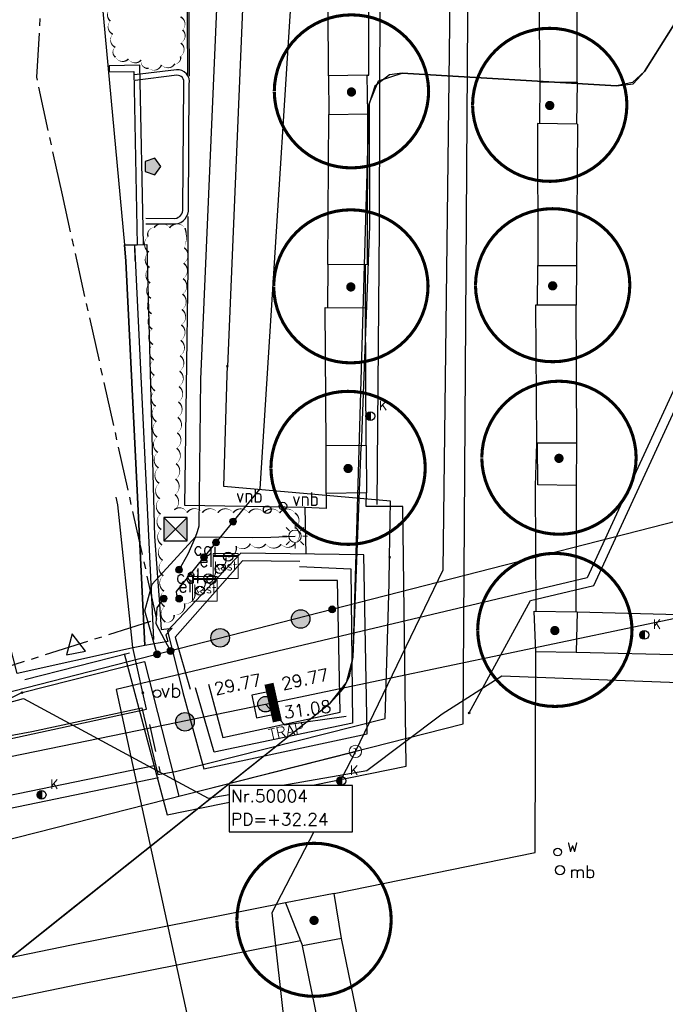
# Model space of a CAD drawing. Header units: metres. Extents: x 202952 to 203755, y 349031 to 349702.
# Tile 43 of 84: x 203323 to 203344, y 349378 to 349410. Entities that reach past the tile are written whole.
import ezdxf
from ezdxf.enums import TextEntityAlignment as Align

# ---------------------------------------------------------------- set-up
doc = ezdxf.new("R2010")
doc.units = ezdxf.units.M
doc.linetypes.add('1-200 CENTER', pattern=[4.28625, 2.8575, -0.47625, 0.47625, -0.47625])
doc.linetypes.add('1-200 DASHDOT', pattern=[2.54, 1.27, -0.635, 0, -0.635])
for name, color, linetype in [('bgt.onbegroeidterreindeel', 252, 'Continuous'), ('PH-BEST-BEGROEIIING', 252, 'Continuous'), ('PH-BEST-CAIKAST', 6, 'Continuous'), ('PH-BEST-ELKETRAKAST', 6, 'Continuous'), ('PH-BEST-INDACTIEF INGETEKEND', 96, '1-200 DASHDOT'), ('PH-BEST-INRIT', 8, 'Continuous'), ('PH-BEST-KADASTRALE-GRENS', 240, '1-200 CENTER'), ('PH-BEST-KL-DATA_KPN', 115, '1-200 TELEFONIE-KPN'), ('PH-BEST-KL-DATA_ZIGGO BV', 115, '1-200 ZIGGO'), ('PH-BEST-KL-ET_MIDDENSPANNING_ENEXIS', 115, '1-200 MIDDENSPANNING'), ('PH-BEST-KL-GAS_HOGEDRUK_ENEXIS', 115, '1-200 GASLEIDING HOGE DRUK'), ('PH-BEST-KL-GAS_LAGEDRUK_ENEXIS', 115, '1-200 GASLEIDING LAGE DRUK'), ('PH-BEST-KL-LAAGSPANNING-ENEXIS', 115, '1-200 LAAGSPANNING'), ('PH-BEST-KL-WATER-WML', 115, '1-200 WML'), ('PH-BEST-KL-WATER-WML-buiten gebruik', 11, '1-200 WML'), ('PH-BEST-MUUR-INDICATIEF INGETEKEND', 1, 'Continuous'), ('PH-BEST-MUUR-VERWIJDEREN', 1, 'Continuous'), ('PH-BEST-PUT-HANDHAVEN', 44, 'Continuous'), ('PH-BEST-RIO-DICHTSCHUIMEN', 222, '1-200 BATTING'), ('PH-BEST-RIO-TE SCHUIMEN PUT', 222, 'Continuous'), ('PH-BEST-RIO-TEKST-PUTTENSTAAT', 8, 'Continuous'), ('PH-BEST-RIO-TEKST-VLOEIVLAK TE SCHUIMEN RIOOL', 8, 'Continuous'), ('PH-BEST-RIO-TEKST-VLOEIVLAK TE VERWIJDEREN RIOOL', 8, 'Continuous'), ('PH-BEST-RIO-VERWIJDEREN', 20, '1-200 ZIGZAG'), ('PH-BEST-VOORZIENING MEIBOOM', 6, 'Continuous'), ('PH-INM-AFSLUITER WATER', 6, 'Continuous'), ('PH-INM-AFVALBAK', 6, 'Continuous'), ('PH-INM-BANK TEKST', 6, 'Continuous'), ('PH-INM-BOOM-VERWIJDEREN', 96, 'Continuous'), ('PH-INM-HEKWERK', 6, '1-200 HEKWERK'), ('PH-INM-KANTVERHARDING', 9, 'Continuous'), ('PH-INM-KOLK VERWIJDEREN', 6, 'Continuous'), ('PH-INM-KUNSTOBJECT', 6, 'Continuous'), ('PH-INM-VERKEERSBORD', 6, 'Continuous'), ('PH-OPBREEK-BEGROEIING', 96, 'Continuous'), ('PH-OPBREEK-BLOEMBAK', 6, 'Continuous'), ('PH-RIO-SCHILDMUUR-PUT', 240, 'Continuous')]:
    doc.layers.add(name, color=color, linetype=linetype)
doc.styles.add('ISO', font='ISO')
doc.styles.add('NLCS-ISO', font='txt')
doc.styles.add('RDL_MAATVOERING', font='romans.shx')
doc.styles.add('ROMANS', font='romans.shx')
doc.linetypes.add('1-200 BATTING', pattern='A,1.27e-05,-0.127,[134,ltypeshp.shx,S=0.127,R=0,X=-0.127,Y=0],-0.254,[134,ltypeshp.shx,S=0.127,R=180,X=0.127,Y=0],-0.127', length=0.5080127)
doc.linetypes.add('1-200 BLOKHAAG', pattern='A,0,-0.035,[1,Gras.shx,S=5,R=0,X=0,Y=0.0025],-0.475', length=0.51)
doc.linetypes.add('1-200 GASLEIDING HOGE DRUK', pattern='A,1.5,-0.6,["GAS HD",ROMANS,S=0.24,R=0,X=-0.5,Y=-0.12],-1.1', length=3.2)
doc.linetypes.add('1-200 GASLEIDING LAGE DRUK', pattern='A,1.5,-0.6,["GAS LD",ROMANS,S=0.24,R=0,X=-0.5,Y=-0.12],-1', length=3.1)
doc.linetypes.add('1-200 HEKWERK', pattern='A,1.5,-0.4,["X",ROMANS,S=0.24,R=0,X=-0.275,Y=-0.12],-0.05', length=1.95)
doc.linetypes.add('1-200 LAAGSPANNING', pattern='A,1.5,-0.6,["LS",ROMANS,S=0.24,R=0,X=-0.45,Y=-0.12],-0.05', length=2.15)
doc.linetypes.add('1-200 MIDDENSPANNING', pattern='A,1.5,-0.6,["MS",ROMANS,S=0.24,R=0,X=-0.5,Y=-0.12],-0.05', length=2.15)
doc.linetypes.add('1-200 TELEFONIE-KPN', pattern='A,1.5,-0.6,["KPN",ROMANS,S=0.24,R=0,X=-0.5,Y=-0.12],-0.3', length=2.4)
doc.linetypes.add('1-200 WML', pattern='A,1.5,-0.6,["WML",ROMANS,S=0.24,R=0,X=-0.5,Y=-0.12],-0.3', length=2.4)
doc.linetypes.add('1-200 ZIGGO', pattern='A,1.5,-0.6,["ZIGGO",ROMANS,S=0.24,R=0,X=-0.5,Y=-0.12],-0.65', length=2.75)
doc.linetypes.add('1-200 ZIGZAG', pattern='A,0.0001016,-0.2032,[131,ltypeshp.shx,S=0.2032,R=0,X=-0.2032,Y=0],-0.4064,[131,ltypeshp.shx,S=0.2032,R=180,X=0.2032,Y=0],-0.2032', length=0.8129016)

# ---------------------------------------------------------------- blocks, each defined once
blk = doc.blocks.new('SKL-WTB_HULP_OVERIG-SO')
at = {"color": 0, "linetype": 'ByBlock', "lineweight": 18}
for points in [[(-0.1414213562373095, 0.1414213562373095), (0.1414213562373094, -0.1414213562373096)], [(0.1414213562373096, 0.1414213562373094), (-0.1414213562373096, -0.1414213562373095)]]:
    blk.add_lwpolyline(points, dxfattribs=at)
at = {"color": 0, "linetype": 'ByBlock', "lineweight": 18, "style": 'NLCS-ISO', "flags": 1}
for tag, p in [('TYPE', (1.5, 0)), ('LABEL', (1.5, -1.5)), ('OMSCHRIJVING', (1.5, -3))]:
    blk.add_attdef(tag, p, '', height=1, dxfattribs=at)
blk = doc.blocks.new('SKL-WTB_HULP_KAST-SO')
at = {"color": 0, "linetype": 'ByBlock', "lineweight": 18}
for points in [[(-2, 2), (2, 2), (2, 1.680000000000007), (-2, 1.680000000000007)], [(-2, 1.520000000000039), (2, 1.520000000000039), (2, -2), (-2, -2)]]:
    blk.add_lwpolyline(points, close=True, dxfattribs=at)
at = {"color": 0, "linetype": 'ByBlock', "lineweight": 18, "style": 'NLCS-ISO'}
blk.add_text('kast', height=1.5, dxfattribs=at).set_placement((0, 0), align=Align.MIDDLE_CENTER)
at = {"color": 0, "linetype": 'ByBlock', "lineweight": 18, "style": 'NLCS-ISO', "flags": 1}
for tag, p in [('TYPE', (2.5, 0)), ('LABEL', (2.5, -1.5)), ('OMSCHRIJVING', (2.5, -3))]:
    blk.add_attdef(tag, p, '', height=1, dxfattribs=at)
blk = doc.blocks.new('SKL-WTB_HULP_MOF-SO')
at = {"linetype": 'ByBlock', "lineweight": 18}
h = blk.add_hatch(color=0, dxfattribs=at)
h.dxf.hatch_style = 1
h.paths.add_polyline_path([(-0.5625, 0, 1), (0.5625, 0, 1)])
at = {"color": 0, "linetype": 'ByBlock', "lineweight": 18}
blk.add_circle((0, 0), 0.5625, dxfattribs=at)
at = {"color": 0, "linetype": 'ByBlock', "lineweight": 18, "style": 'NLCS-ISO', "flags": 1}
for tag, p in [('TYPE', (1.5, 0)), ('LABEL', (1.5, -1.5)), ('OMSCHRIJVING', (1.5, -3))]:
    blk.add_attdef(tag, p, '', height=1, dxfattribs=at)
blk = doc.blocks.new('SKL-ET_OV_LICHTMAST-SO')
at = {"color": 0, "linetype": 'ByBlock', "lineweight": 18}
for points in [[(0, 2), (0, 1.25)], [(-1.25, 0), (-2, 0)], [(-1.41421356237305, 1.414213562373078), (-0.8838834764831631, 0.8838834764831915)], [(0.88388347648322, 0.8838834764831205), (1.414213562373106, 1.414213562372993)], [(2, 0), (1.25, 0)], [(-1.414213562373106, -1.414213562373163), (-0.8838834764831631, -0.88388347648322)], [(0, -1.25), (0, -2)], [(0.8838834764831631, -0.8838834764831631), (1.414213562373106, -1.414213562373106)]]:
    blk.add_lwpolyline(points, dxfattribs=at)
blk.add_circle((0, 0), 1, dxfattribs=at)
blk = doc.blocks.new('SKL-WTB_HULP_T STUK-SO')
at = {"color": 0, "linetype": 'ByBlock', "lineweight": 18}
blk.add_circle((0, 0), 1, dxfattribs=at)
at = {"color": 0, "linetype": 'ByBlock', "lineweight": -2, "style": 'NLCS-ISO'}
blk.add_text('T', height=1, dxfattribs=at).set_placement((0, 0), align=Align.MIDDLE_CENTER)
at = {"color": 0, "linetype": 'ByBlock', "lineweight": 18, "style": 'NLCS-ISO', "flags": 1}
for tag, p in [('TYPE', (1.5, 0)), ('LABEL', (1.5, -1.5)), ('OMSCHRIJVING', (1.5, -3))]:
    blk.add_attdef(tag, p, '', height=1, dxfattribs=at)
blk = doc.blocks.new('65')
at = {"color": 0}
blk.add_circle((0, 0), 0.25, dxfattribs=at)
at = {"color": 0, "style": 'ISO'}
blk.add_attdef('65', (0.6000000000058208, 0), '', height=0.9, dxfattribs=at)
blk = doc.blocks.new('INRITSYMBOOL')
at = {"layer": 'PH-BEST-INRIT'}
blk.add_lwpolyline([(-0.3150000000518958, 0.6299999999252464), (0, 0), (0.3149999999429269, 0.6299999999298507)], close=True, dxfattribs=at)
blk = doc.blocks.new('*U66')
blk.add_circle((0, 0), 0.15)
at = {"style": 'RDL_MAATVOERING'}
blk.add_text('mb', height=0.4, dxfattribs=at).set_placement((0.3019962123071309, -0.2539061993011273))
blk = doc.blocks.new('*U26')
h = blk.add_hatch(color=256)
h.paths.add_polyline_path([(0, 0), (-0.375, 0.375), (-0.375, -0.375)])
h.paths.add_polyline_path([(0.375, 0.375), (0, 0), (0.375, -0.375)])
for p, q in [((-0.375, -0.375), (0.375, 0.375)), ((-0.375, 0.375), (0.375, -0.375))]:
    blk.add_line(p, q)
blk.add_lwpolyline([(-0.375, -0.375), (0.375, -0.375), (0.375, 0.375), (-0.375, 0.375)], close=True)
blk = doc.blocks.new('*U43')
at = {"const_width": 0.1}
blk.add_lwpolyline([(-2.499880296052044, 0.003529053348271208, 0.990402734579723), (2.499814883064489, 0.03042285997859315, 0.990402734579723), (-2.499936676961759, 0.01779357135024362)], format="xyb", dxfattribs=at)
at = {"linetype": 'Continuous', "const_width": 0.15}
blk.add_lwpolyline([(-0.07500000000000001, 2.775557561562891e-18, 1), (0.07500000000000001, 2.775557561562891e-18, 1)], format="xyb", close=True, dxfattribs=at)
blk = doc.blocks.new('83')
at = {"color": 0}
blk.add_circle((0, 0), 0.25, dxfattribs=at)
at = {"color": 0, "style": 'ISO'}
blk.add_attdef('83', (0.6000000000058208, 0), '', height=0.9, dxfattribs=at)
blk = doc.blocks.new('*U57')
blk.add_circle((0, 0), 0.15)
at = {"style": 'RDL_MAATVOERING'}
blk.add_text('cai', height=0.4, dxfattribs=at).set_placement((-1.128835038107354, 0.05172930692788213))
blk = doc.blocks.new('*U59')
blk.add_circle((0, 0), 0.15)
at = {"style": 'RDL_MAATVOERING'}
blk.add_text('cai', height=0.4, dxfattribs=at).set_placement((-1.054014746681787, -0.1491654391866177))
blk = doc.blocks.new('*U58')
blk.add_circle((0, 0), 0.15)
at = {"style": 'RDL_MAATVOERING'}
blk.add_text('el', height=0.4, dxfattribs=at).set_placement((-0.6633076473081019, 0.07101799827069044))
blk = doc.blocks.new('*U60')
blk.add_circle((0, 0), 0.15)
at = {"style": 'RDL_MAATVOERING'}
blk.add_text('el', height=0.4, dxfattribs=at).set_placement((-0.7073403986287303, -0.0534531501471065))
blk = doc.blocks.new('*U65')
blk.add_circle((0, 0), 0.15)
at = {"style": 'RDL_MAATVOERING'}
blk.add_text('el', height=0.4, dxfattribs=at).set_placement((-0.8156244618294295, -0.03264030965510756))
blk = doc.blocks.new('*U49')
h = blk.add_hatch(color=256)
edge = h.paths.add_edge_path()
edge.add_arc((0, 0), 0.2524626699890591, 0, 360)
blk.add_lwpolyline([(-0.375, -0.375), (0.375, -0.375), (0.375, 0.375), (-0.375, 0.375)], close=True)
blk.add_circle((0, 0), 0.2524626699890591)
blk = doc.blocks.new('Puttenstaat bestaand')
blk.add_wipeout([(0, 0), (3.9999999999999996, 0), (3.9999999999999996, 1.5), (0, 1.5)])
blk.add_lwpolyline([(0, 0), (4, 0), (4, 1.5), (0, 1.5)], close=True)
at = {"style": 'ROMANS'}
for tag, p in [('NR', (0.06607580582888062, 0.9552331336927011)), ('PD', (0.06607580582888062, 0.2026813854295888))]:
    blk.add_attdef(tag, p, '', height=0.4, dxfattribs=at)
blk = doc.blocks.new('74')
at = {"color": 0}
blk.add_circle((0, 0), 0.25, dxfattribs=at)
at = {"style": 'RDL_MAATVOERING'}
blk.add_text('vb', height=0.9, dxfattribs=at).set_placement((0.2277891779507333, -0.2448419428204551))
blk = doc.blocks.new('*U51')
h = blk.add_hatch(color=256)
edge = h.paths.add_edge_path()
edge.add_arc((-4.163336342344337e-17, -4.163336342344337e-17), 0.1425, 89.9999999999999, 270)
edge.add_line((-1.413870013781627e-17, -0.1425), (1.533669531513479e-16, 0.1424999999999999))
blk.add_line((-3.505551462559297e-17, 0.1425), (-6.995794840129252e-17, -0.1425))
blk.add_circle((-2.189056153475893e-17, 0), 0.1425)
at = {"ltscale": 0.05, "style": 'ROMANS'}
blk.add_text('K', height=0.3, dxfattribs=at).set_placement((0.2771122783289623, 0.1949394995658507))

msp = doc.modelspace()

# ---------------------------------------------------------------- hatches: boundary and pattern name
at = {"layer": 'PH-INM-KUNSTOBJECT', "ltscale": 0.2, "true_color": 0x9bb8d3}
h = msp.add_hatch(color=9, dxfattribs=at)
h.dxf.hatch_style = 1
h.paths.add_polyline_path([(203327.7346418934, 349405.64324609), (203327.5393660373, 349405.9120202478), (203327.223403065, 349405.8093576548), (203327.223403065, 349405.4771345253), (203327.5393660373, 349405.3744719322)])
at = {"layer": 'PH-OPBREEK-BLOEMBAK', "ltscale": 0.25, "true_color": 0x9bb8d3}
h = msp.add_hatch(color=9, dxfattribs=at)
h.dxf.hatch_style = 1
edge = h.paths.add_edge_path()
edge.add_arc((203332.2591007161, 349390.9818810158), 0.3, 0, 360)
h = msp.add_hatch(color=9, dxfattribs=at)
h.dxf.hatch_style = 1
edge = h.paths.add_edge_path()
edge.add_arc((203329.6508696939, 349390.3721200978), 0.3, 0, 360)
h = msp.add_hatch(color=9, dxfattribs=at)
h.dxf.hatch_style = 1
edge = h.paths.add_edge_path()
edge.add_arc((203328.511884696, 349387.650117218), 0.3, 0, 360)

# ---------------------------------------------------------------- linework, layer by layer
at = {"layer": 'bgt.onbegroeidterreindeel'}
msp.add_lwpolyline([(203325.145, 349418.245), (203326.551, 349403.101), (203326.599, 349402.578), (203327.216, 349390.12), (203326.779, 349390.039), (203323.075, 349389.215), (203321.16, 349396.66), (203320.71, 349396.54), (203320.105, 349398.889), (203319.14, 349402.64), (203314.586, 349401.464), (203315.139, 349399.212), (203316.115, 349395.239), (203313.907, 349394.686), (203314.35, 349393.05), (203315.83, 349387.23), (203313.35, 349386.6), (203312.37, 349392.52), (203312.087, 349393.82), (203303.875, 349392.724), (203303.486, 349392.63), (203301.971, 349402.222)], dxfattribs=at)
at = {"layer": 'PH-BEST-BEGROEIIING'}
for p, q in [((203326.551, 349403.101), (203326.968, 349403.11)), ((203326.599, 349402.578), (203326.551, 349403.101)), ((203326.968, 349403.11), (203327.273, 349403.118)), ((203327.273, 349403.118), (203327.285, 349402.611)), ((203327.285, 349402.611), (203327.521, 349393.652)), ((203327.216, 349390.12), (203326.599, 349402.578)), ((203327.521, 349393.652), (203327.685, 349391.458)), ((203327.685, 349391.458), (203327.746, 349390.643)), ((203327.746, 349390.643), (203328.1, 349390.682)), ((203328.1, 349390.682), (203327.896, 349390.468)), ((203327.956, 349390.258), (203327.216, 349390.12)), ((203327.896, 349390.468), (203327.956, 349390.258)), ((203327.956, 349390.258), (203327.956, 349390.258))]:
    msp.add_line(p, q, dxfattribs=at)
at = {"layer": 'PH-BEST-INDACTIEF INGETEKEND', "linetype": '1-200 BLOKHAAG'}
for p, q in [((203326.8731119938, 349403.1085351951), (203326.8851119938, 349402.6015351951)), ((203326.8773801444, 349403.1080441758), (203327.4956960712, 349390.3200330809))]:
    msp.add_line(p, q, dxfattribs=at)
at = {"layer": 'PH-BEST-KADASTRALE-GRENS', "ltscale": 0.5}
msp.add_lwpolyline([(203312.837, 349386.522), (203313.35, 349386.6), (203315.83, 349387.23), (203327.603, 349390.977), (203324.54, 349404.721), (203323.709, 349408.539), (203323.94, 349412.392), (203324.102, 349418.143)], dxfattribs=at)
at = {"layer": 'PH-BEST-KL-DATA_KPN'}
for points in [[(203328.036, 349430.379), (203330.022, 349429.734), (203330.439, 349412.301), (203329.888, 349399.169)], [(203335.139, 349392.983), (203335.165, 349394.797), (203329.774, 349395.276), (203329.877, 349398.898), (203329.888, 349399.169)], [(203310.395, 349384.95), (203313.544, 349385.415), (203316.149, 349385.969), (203323.552, 349387.335), (203327.11, 349388.104), (203327.638, 349385.948), (203328.21, 349386.041), (203334.994, 349387.758), (203335.127, 349392.13), (203335.139, 349392.983)]]:
    msp.add_lwpolyline(points, dxfattribs=at)
at = {"layer": 'PH-BEST-KL-DATA_ZIGGO BV'}
for points in [[(203348.886, 349417.457), (203343.395, 349408.721), (203343.006, 349408.364), (203342.489, 349408.255), (203335.543, 349408.671), (203335.142, 349408.613), (203334.664, 349408.246), (203334.483, 349407.671), (203334.491, 349403.707), (203334.221, 349396.565)], [(203325.003, 349381.719), (203333.21, 349388.259), (203333.642, 349388.735), (203333.836, 349389.118), (203333.963, 349389.748), (203334.221, 349396.565)], [(203254.506, 349351.64), (203254.821, 349351.765), (203255.16, 349351.765), (203255.609, 349351.536), (203256.031, 349351.012), (203256.773, 349350.329), (203257.624, 349349.789), (203258.883, 349349.32), (203260.216, 349349.161), (203273.469, 349351.67), (203276.911, 349352.675), (203281.928, 349353.842), (203290.772, 349357.564), (203296.892, 349361.341), (203303.752, 349366.073), (203310.199, 349369.957), (203316.372, 349375.3), (203318.54, 349376.569), (203325.003, 349381.719)]]:
    msp.add_lwpolyline(points, dxfattribs=at)
at = {"layer": 'PH-BEST-KL-ET_MIDDENSPANNING_ENEXIS'}
msp.add_lwpolyline([(203296.892, 349361.341), (203303.752, 349366.073), (203310.199, 349369.957), (203316.372, 349375.3), (203318.54, 349376.569), (203333.21, 349388.259), (203333.745, 349388.923), (203333.963, 349389.748), (203334.483, 349407.671), (203334.778, 349408.42), (203335.543, 349408.671), (203342.489, 349408.255), (203343.025, 349408.327), (203343.395, 349408.721), (203345.764, 349412.49)], dxfattribs=at)
at = {"layer": 'PH-BEST-KL-GAS_HOGEDRUK_ENEXIS'}
msp.add_lwpolyline([(203189.359, 349349.376), (203199.062, 349352.039), (203208.08, 349353.782), (203208.495, 349357.362), (203208.625, 349357.626), (203208.788, 349357.87), (203208.983, 349358.091), (203209.206, 349358.283), (203209.414, 349358.422), (203209.636, 349358.536), (203209.87, 349358.624), (203210.112, 349358.685), (203219.453, 349361.53), (203232.6, 349364.909), (203239.74, 349366.619), (203254.6, 349371.017), (203262.598, 349372.565), (203279.929, 349376.813), (203283.916, 349377.625), (203292.088, 349378.609), (203314.15, 349381.765), (203317.062, 349382.384), (203337.523, 349387.583), (203337.829, 349433.362)], dxfattribs=at)
at = {"layer": 'PH-BEST-KL-GAS_HOGEDRUK_ENEXIS', "color": 11}
msp.add_lwpolyline([(203337.718, 349387.939), (203339.704, 349391.576), (203341.756, 349392.063), (203352.55, 349415.501), (203348.94, 349418.399), (203350.393, 349428.737)], dxfattribs=at)
at = {"layer": 'PH-BEST-KL-GAS_LAGEDRUK_ENEXIS'}
for points in [[(203334.033, 349386.693), (203336.871, 349392.576), (203337.257, 349423.488)], [(203323.234, 349388.595), (203327.206, 349389.604), (203328.313, 349385.241), (203334.033, 349386.693)], [(203323.234, 349388.595), (203321.094, 349387.536), (203316.081, 349386.262), (203313.495, 349385.512), (203306.994, 349384.463), (203297.06, 349382.874), (203291.538, 349381.968), (203290.381, 349382.567), (203281.941, 349381.257)], [(203334.033, 349386.693), (203331.321, 349381.464), (203333.975, 349357.71)]]:
    msp.add_lwpolyline(points, dxfattribs=at)
at = {"layer": 'PH-BEST-KL-GAS_LAGEDRUK_ENEXIS', "color": 11}
msp.add_lwpolyline([(203348.861, 349419.995), (203348.619, 349418.272), (203352.18, 349415.414), (203341.545, 349392.321), (203326.288, 349388.701), (203332.972, 349358.01)], dxfattribs=at)
at = {"layer": 'PH-BEST-KL-LAAGSPANNING-ENEXIS'}
for points in [[(203329.023, 349398.757), (203329.549, 349410.756), (203329.667, 349417.782), (203330.783, 349428.241)], [(203332.353, 349417.507), (203330.932, 349395.198), (203329.128, 349392.983)], [(203351.77, 349408.088), (203351.988, 349407.716), (203352.155, 349407.319), (203352.127, 349399.984), (203351.072, 349396.93), (203348.369, 349395.16), (203333.28, 349391.291)], [(203328.322, 349392.577), (203328.61, 349393.095), (203328.848, 349393.638), (203328.914, 349393.817), (203328.974, 349393.998), (203329.023, 349398.757)], [(203327.61, 349389.837), (203327.213, 349391.249), (203327.445, 349392.107), (203328.851, 349393.642), (203328.859, 349393.645), (203330.715, 349393.628), (203331.288, 349393.636), (203332.076, 349393.665)], [(203329.128, 349392.983), (203328.224, 349391.873), (203328.235, 349391.769), (203328.324, 349391.637)], [(203328.044, 349389.948), (203327.578, 349390.828), (203327.61, 349391.339), (203327.823, 349391.642)], [(203333.28, 349391.291), (203315.928, 349386.842), (203313.431, 349386.106), (203290.366, 349382.665), (203281.926, 349381.355), (203253.92, 349373.939), (203245.207, 349371.918), (203244.582, 349371.469), (203244.461, 349370.709), (203245.114, 349367.996), (203244.988, 349367.229), (203244.35, 349366.784), (203241.101, 349366.091)]]:
    msp.add_lwpolyline(points, dxfattribs=at)
at = {"layer": 'PH-BEST-KL-WATER-WML'}
for points in [[(203327.148, 349388.592), (203326.822, 349390.056), (203326.338, 349394.681), (203326.284, 349394.925)], [(203317.343, 349385.705), (203317.391, 349385.719), (203317.372, 349385.807), (203317.349, 349385.912), (203327.267, 349388.055), (203327.148, 349388.592)], [(203327.571, 349386.688), (203327.376, 349387.567)], [(203327.723, 349386.005), (203327.712, 349386.054), (203327.68, 349386.2)]]:
    msp.add_lwpolyline(points, dxfattribs=at)
at = {"layer": 'PH-BEST-KL-WATER-WML-buiten gebruik'}
for points in [[(203327.723, 349386.005), (203329.262, 349385.175), (203334.4, 349386.069), (203336.839, 349387.905), (203338.778, 349389.142), (203373.616, 349387.822), (203374.402, 349387.968), (203375.189, 349388.114)], [(203301.452, 349384.062), (203307.385, 349384.974), (203313.465, 349385.909), (203316.002, 349386.552), (203316.687, 349386.698), (203318.558, 349387.098), (203318.784, 349387.16), (203323.282, 349388.402), (203326.623, 349386.599), (203327.723, 349386.005)]]:
    msp.add_lwpolyline(points, dxfattribs=at)
at = {"layer": 'PH-BEST-MUUR-INDICATIEF INGETEKEND'}
msp.add_lwpolyline([(203327.1679615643, 349403.113920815), (203327.0539615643, 349408.927920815), (203326.0541537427, 349408.90831674), (203326.0580745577, 349408.7083551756), (203326.857920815, 349408.7240384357), (203326.968, 349403.11)], close=True, dxfattribs=at)
at = {"layer": 'PH-BEST-MUUR-VERWIJDEREN', "flags": 128}
msp.add_lwpolyline([(203328.4381583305, 349388.5954136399), (203329.1277074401, 349386.1250674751), (203334.4169897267, 349387.2612629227), (203334.3039415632, 349393.0639225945), (203330.3255161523, 349393.1183478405), (203327.9411403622, 349390.5999953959)], close=True, dxfattribs=at)
for points in [[(203332.2288329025, 349392.848253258), (203330.3736063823, 349392.8659596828), (203328.1994668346, 349390.39703202), (203328.6761545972, 349388.7036442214)], [(203332.2266664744, 349392.6815076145), (203333.8876739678, 349392.6020365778), (203333.9396042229, 349387.610792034), (203329.4522313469, 349386.6628463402), (203328.8492753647, 349388.7519675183)], [(203329.2743012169, 349388.8706052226), (203329.7391041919, 349387.1427286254), (203333.5415684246, 349387.9667511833), (203333.4505126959, 349392.2254061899), (203332.2203064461, 349392.2249787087)]]:
    msp.add_lwpolyline(points, dxfattribs=at)
at = {"layer": 'PH-BEST-RIO-DICHTSCHUIMEN'}
msp.add_line((203304.9466230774, 349382.8473639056), (203331.1224332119, 349388.2214078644), dxfattribs=at)
at = {"layer": 'PH-BEST-RIO-VERWIJDEREN'}
msp.add_line((203331.1224332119, 349388.2214078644), (203358.4866369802, 349393.9734654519), dxfattribs=at)
msp.add_lwpolyline([(203331.1224332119, 349388.2214078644), (203331.7352518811, 349387.550727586), (203333.7341224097, 349387.8290053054)], dxfattribs=at)
at = {"layer": 'PH-INM-HEKWERK', "flags": 128}
msp.add_lwpolyline([(203323.3286447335, 349389.0220530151), (203326.7167266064, 349389.883893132)], dxfattribs=at)
at = {"layer": 'PH-INM-KANTVERHARDING'}
for p, q in [((203340.0137373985, 349408.3914804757), (203339.9589354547, 349413.5242589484)), ((203334.4102355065, 349408.6044336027), (203334.4699341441, 349408.6057336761)), ((203340.0017842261, 349407.0320925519), (203340.0137373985, 349408.3914804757)), ((203340.0137373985, 349408.3914804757), (203341.2116776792, 349408.3809469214)), ((203341.2116776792, 349408.3809469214), (203341.1997245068, 349407.0215589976)), ((203334.4218483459, 349402.462930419), (203334.4298323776, 349407.3465051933)), ((203339.9260848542, 349407.0327581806), (203339.9377212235, 349402.439117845)), ((203341.226562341, 349407.021323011), (203339.9260848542, 349407.0327581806)), ((203341.226562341, 349407.021323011), (203341.1909088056, 349402.4367972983)), ((203333.1348595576, 349402.4675449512), (203333.1298572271, 349401.0723995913)), ((203334.4218483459, 349402.462930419), (203333.1348595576, 349402.4675449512)), ((203334.3598419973, 349401.0679894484), (203334.3648443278, 349402.4631348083)), ((203339.9353360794, 349401.1510451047), (203339.9377212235, 349402.439117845)), ((203339.9377212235, 349402.439117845), (203341.1909088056, 349402.4367972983)), ((203341.1909088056, 349402.4367972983), (203341.1885236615, 349401.1487245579)), ((203339.8696403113, 349401.1511667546), (203339.8939224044, 349396.679977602)), ((203341.1885236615, 349401.1487245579), (203339.8696403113, 349401.1511667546)), ((203334.3806627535, 349396.6062510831), (203333.0806877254, 349396.5981933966)), ((203334.3806627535, 349396.6062510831), (203334.3964456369, 349395.0719629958)), ((203339.8939224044, 349396.679977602), (203339.859355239, 349395.2933754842)), ((203339.8784231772, 349389.9255514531), (203339.8266318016, 349391.2323428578)), ((203339.8266318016, 349391.2323428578), (203341.215163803, 349391.2095550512)), ((203341.215163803, 349391.2095550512), (203341.1840208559, 349389.9099281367)), ((203341.1840208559, 349389.9099281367), (203346.1086680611, 349389.7919188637))]:
    msp.add_line(p, q, dxfattribs=at)
at = {"layer": 'PH-INM-KANTVERHARDING', "flags": 128}
for points in [[(203334.9224862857, 349427.7669270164), (203334.9075417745, 349422.3793308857), (203334.8231523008, 349411.4625414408), (203334.7994195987, 349403.692457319), (203334.7279065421, 349394.6943669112)], [(203328.6560482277, 349408.5741349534), (203328.6222539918, 349413.9091720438), (203328.7095653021, 349417.4543597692), (203324.9346290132, 349417.0407526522)], [(203328.6060492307, 349408.57381824), (203328.5722500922, 349413.909629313), (203328.6581726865, 349417.3984296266), (203324.9400747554, 349416.991050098)], [(203341.1983077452, 349413.5273748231), (203341.2092703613, 349408.3375836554)], [(203333.1572535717, 349408.584913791), (203333.1425451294, 349413.0509442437)], [(203334.4699341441, 349408.6057336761), (203334.4753089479, 349413.0374839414)], [(203328.2349845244, 349408.7787705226), (203326.8818254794, 349408.613966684)], [(203328.252550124, 349408.5995797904), (203326.9035872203, 349408.4352870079)], [(203333.1348595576, 349402.4675449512), (203333.1768504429, 349407.3269853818)], [(203332.393503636, 349394.5903207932), (203328.5101392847, 349394.6611202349), (203328.614482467, 349402.3481671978), (203328.6172691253, 349404.0293307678)], [(203333.0806877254, 349396.5981933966), (203333.0529533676, 349401.0726753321), (203334.3598419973, 349401.0679894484)], [(203334.3806627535, 349396.6062510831), (203334.3598419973, 349401.0679894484)], [(203333.0859446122, 349395.0499183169), (203333.0806877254, 349396.5981933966)], [(203339.859355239, 349395.2933754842), (203339.8732556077, 349391.2315776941)], [(203341.181701, 349395.3047815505), (203341.1733362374, 349391.2102415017)], [(203326.5467606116, 349389.8642437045), (203327.9370689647, 349384.6407830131), (203335.6743448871, 349386.2109741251), (203335.5670811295, 349394.631932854), (203334.3791999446, 349394.6289753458), (203334.3964456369, 349395.0719629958), (203333.0859446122, 349395.0499183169), (203333.0842787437, 349394.5659994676), (203332.393503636, 349394.5903207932), (203332.4240821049, 349393.0825902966)], [(203332.2288329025, 349392.848253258), (203330.3736063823, 349392.8659596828), (203328.1994668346, 349390.39703202), (203328.6761545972, 349388.7036442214)], [(203332.2266664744, 349392.6815076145), (203333.8876739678, 349392.6020365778), (203333.9396042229, 349387.610792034), (203329.4522313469, 349386.6628463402), (203328.8492753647, 349388.7519675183)], [(203329.2743012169, 349388.8706052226), (203329.7391041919, 349387.1427286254), (203333.5415684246, 349387.9667511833), (203333.4505126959, 349392.2254061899), (203332.2203064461, 349392.2249787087)], [(203341.215163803, 349391.2095550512), (203346.144086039, 349391.0830916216)], [(203333.3492123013, 349382.0843636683), (203339.8510275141, 349383.4205197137), (203339.8784231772, 349389.9255514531), (203341.1840208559, 349389.9099281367)], [(203299.9806470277, 349363.8946136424), (203298.7207738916, 349370.2370541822), (203297.4273503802, 349376.6232068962), (203296.8426761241, 349379.5063383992), (203308.3326870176, 349381.8508033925), (203319.1430192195, 349384.0839259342), (203327.657734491, 349385.8406320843)], [(203333.5780344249, 349380.6340024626), (203333.3492123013, 349382.0843636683), (203331.7628219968, 349381.7832827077)], [(203331.7628219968, 349381.7832827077), (203324.8313781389, 349380.4172213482), (203310.9063503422, 349377.5351013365), (203304.4454735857, 349376.2864815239)], [(203331.7628219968, 349381.7832827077), (203332.324174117, 349380.3868709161)], [(203333.5780344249, 349380.6340024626), (203332.324174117, 349380.3868709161)], [(203335.6361405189, 349370.6616576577), (203333.5780344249, 349380.6340024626)], [(203332.2563676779, 349380.5555452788), (203325.0888104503, 349379.1429502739), (203311.1630482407, 349376.2606782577), (203304.6876375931, 349374.992252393)], [(203334.3634437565, 349370.3966237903), (203332.324174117, 349380.3868709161)]]:
    msp.add_lwpolyline(points, dxfattribs=at)
for points in [[(203327.2393028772, 349403.7880672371), (203328.1947681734, 349403.7835578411, 0.4135443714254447), (203328.6252705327, 349404.2870284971), (203328.6517304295, 349408.3169412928, 0.4936565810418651), (203328.2349847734, 349408.7787705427)], [(203327.2401523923, 349403.9680652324), (203328.1871570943, 349403.9635957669, 0.4135092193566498), (203328.4452191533, 349404.2797941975), (203328.4718549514, 349408.3364972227, 0.5090237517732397), (203328.2525502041, 349408.5995797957)]]:
    msp.add_lwpolyline(points, format="xyb", dxfattribs=at)
for points in [[(203333.1768504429, 349407.3269853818), (203334.4298323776, 349407.3465051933), (203334.4102355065, 349408.6044336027), (203333.1572535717, 349408.584913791)], [(203341.193903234, 349396.6870375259), (203341.181701, 349395.3047815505), (203339.9471667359, 349395.3296075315), (203339.9322031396, 349396.6932114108)], [(203328.4381583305, 349388.5954136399), (203329.1277074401, 349386.1250674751), (203334.4169897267, 349387.2612629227), (203334.3039415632, 349393.0639225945), (203330.3255161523, 349393.1183478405), (203327.9411403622, 349390.5999953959)]]:
    msp.add_lwpolyline(points, close=True, dxfattribs=at)
at = {"layer": 'PH-INM-KANTVERHARDING'}
for points in [[(203341.1696725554, 349401.1487594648), (203341.193903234, 349396.6870375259)], [(203299.5643015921, 349363.8349046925), (203298.308975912, 349370.1544524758), (203297.0157084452, 349376.5398347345), (203296.3476817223, 349379.8339918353), (203308.248219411, 349382.2622222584), (203319.0580524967, 349384.4952416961), (203327.5115908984, 349386.2393262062)]]:
    msp.add_lwpolyline(points, dxfattribs=at)
at = {"layer": 'PH-INM-KUNSTOBJECT', "ltscale": 0.2}
msp.add_lwpolyline([(203327.7346418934, 349405.64324609), (203327.5393660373, 349405.9120202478), (203327.223403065, 349405.8093576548), (203327.223403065, 349405.4771345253), (203327.5393660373, 349405.3744719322)], close=True, dxfattribs=at)
at = {"layer": 'PH-OPBREEK-BEGROEIING'}
for points in [[(203326.1275716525, 349410.77891137, 0, 0.05, 0.52056705), (203326.0963608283, 349410.3560357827, 0, 0.05, 0.52056705), (203326.174989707, 349409.9314657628, 0, 0.05, 0.52056705), (203326.2551286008, 349409.5074729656, 0, 0.05, 0.52056705), (203326.2641784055, 349409.1881346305, 0, 0.05, 0.52056705), (203326.6806246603, 349409.1286466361, 0, 0.05, 0.52056705), (203327.0914938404, 349409.0930603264, 0, 0.05, 0.52056705), (203327.3384891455, 349408.8242601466, 0, 0.05, 0.52056705), (203327.7503539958, 349408.937028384, 0, 0.05, 0.52056705), (203328.185184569, 349408.9740336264, 0, 0.05, 0.52056705), (203328.3628510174, 349409.2110164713, 0, 0.05, 0.52056705), (203328.3774009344, 349409.646992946, 0, 0.05, 0.52056705), (203328.4326625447, 349410.0701590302, 0, 0.05, 0.52056705), (203328.369034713, 349410.4914921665, 0, 0.05, 0.52056705)], [(203328.5124001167, 349403.6493181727, 0, 0.05, 0.52056705), (203328.0124390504, 349403.6555577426, 0, 0.05, 0.5205670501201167), (203327.5124779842, 349403.6617973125, 0, 0.05, 0.52056705), (203327.3189591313, 349403.3713626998, 0, 0.05, 0.52056705), (203327.3413858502, 349402.8718659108, 0, 0.05, 0.52056705), (203327.3638125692, 349402.3723691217, 0, 0.05, 0.52056705), (203327.3862392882, 349401.8728723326, 0, 0.05, 0.52056705), (203327.4086660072, 349401.3733755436, 0, 0.05, 0.52056705), (203327.4310927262, 349400.8738787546, 0, 0.05, 0.52056705), (203327.4535194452, 349400.3743819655, 0, 0.05, 0.52056705), (203327.4759461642, 349399.8748851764, 0, 0.05, 0.52056705), (203327.4983728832, 349399.3753883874, 0, 0.05, 0.52056705), (203327.5207996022, 349398.8758915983, 0, 0.05, 0.52056705), (203327.5432263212, 349398.3763948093, 0, 0.05, 0.52056705), (203327.5656530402, 349397.8768980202, 0, 0.05, 0.52056705), (203327.5880797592, 349397.3774012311, 0, 0.05, 0.52056705), (203327.6105064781, 349396.8779044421, 0, 0.05, 0.52056705), (203327.6329331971, 349396.3784076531, 0, 0.05, 0.52056705), (203327.6553599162, 349395.878910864, 0, 0.05, 0.52056705), (203327.6777866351, 349395.3794140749, 0, 0.05, 0.52056705), (203327.7002133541, 349394.8799172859, 0, 0.05, 0.52056705), (203327.7226400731, 349394.3804204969, 0, 0.05, 0.52056705), (203327.7450667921, 349393.8809237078, 0, 0.05, 0.52056705), (203327.7674935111, 349393.3814269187, 0, 0.05, 0.52056705), (203327.7899202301, 349392.8819301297, 0, 0.05, 0.52056705), (203327.8123469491, 349392.3824333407, 0, 0.05, 0.52056705), (203327.8347736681, 349391.8829365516, 0, 0.05, 0.52056705), (203327.8572003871, 349391.3834397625, 0, 0.05, 0.52056705), (203327.8796271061, 349390.8839429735, 0, 0.05, 0.52056705), (203328.1627156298, 349391.1128383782, 0, 0.05, 0.52056705), (203328.4969643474, 349391.484695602, 0, 0.05, 0.52056705), (203328.8312130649, 349391.8565528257, 0, 0.05, 0.52056705), (203329.1654617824, 349392.2284100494, 0, 0.05, 0.52056705), (203329.4997104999, 349392.6002672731, 0, 0.05, 0.52056705), (203329.8339592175, 349392.9721244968, 0, 0.05, 0.52056705), (203330.168207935, 349393.3439817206, 0, 0.05, 0.52056705), (203330.6304440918, 349393.4215808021, 0, 0.05, 0.52056705), (203331.1303624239, 349393.4125441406, 0, 0.05, 0.52056705), (203331.630280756, 349393.4035074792, 0, 0.05, 0.52056705), (203332.0842494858, 349393.4421121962, 0, 0.05, 0.52056705), (203332.0932861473, 349393.9420305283, 0, 0.05, 0.52056705), (203332.0742151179, 349394.4144537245, 0, 0.05, 0.52056705), (203331.5742190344, 349394.4164327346, 0, 0.05, 0.52056705), (203331.0742229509, 349394.4184117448, 0, 0.05, 0.52056705), (203330.5742268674, 349394.4203907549, 0, 0.05, 0.52056705), (203330.0742307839, 349394.4223697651, 0, 0.05, 0.52056705), (203329.5742347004, 349394.4243487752, 0, 0.05, 0.52056705), (203329.0742386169, 349394.4263277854, 0, 0.05, 0.52056705), (203328.5742425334, 349394.4283067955, 0, 0.05, 0.52056705), (203328.1660355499, 349394.5183097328, 0, 0.05, 0.52056705), (203328.1849883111, 349395.0179503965, 0, 0.05, 0.52056705), (203328.2039410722, 349395.5175910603, 0, 0.05, 0.52056705), (203328.2228938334, 349396.0172317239, 0, 0.05, 0.52056705), (203328.2418465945, 349396.5168723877, 0, 0.05, 0.52056705), (203328.2607993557, 349397.0165130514, 0, 0.05, 0.52056705), (203328.2797521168, 349397.5161537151, 0, 0.05, 0.52056705), (203328.298704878, 349398.0157943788, 0, 0.05, 0.52056705), (203328.3176576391, 349398.5154350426, 0, 0.05, 0.52056705), (203328.3366104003, 349399.0150757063, 0, 0.05, 0.52056705), (203328.3555631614, 349399.51471637, 0, 0.05, 0.52056705), (203328.3745159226, 349400.0143570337, 0, 0.05, 0.52056705), (203328.3934686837, 349400.5139976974, 0, 0.05, 0.52056705), (203328.4124214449, 349401.0136383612, 0, 0.05, 0.52056705), (203328.4313742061, 349401.5132790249, 0, 0.05, 0.52056705), (203328.4503269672, 349402.0129196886, 0, 0.05, 0.52056705), (203328.4692797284, 349402.5125603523, 0, 0.05, 0.52056705), (203328.4882324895, 349403.0122010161, 0, 0.05, 0.1818376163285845), (203328.5124001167, 349403.6493181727, 0, 0.05, 0.52056705)]]:
    msp.add_lwpolyline(points, format="xyseb", dxfattribs=at)
at = {"layer": 'PH-OPBREEK-BLOEMBAK', "ltscale": 0.25}
for centre in [(203332.2591007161, 349390.9818810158), (203329.6508696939, 349390.3721200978), (203328.511884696, 349387.650117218)]:
    msp.add_circle(centre, 0.3, dxfattribs=at)
at = {"layer": 'PH-RIO-SCHILDMUUR-PUT', "const_width": 0.3}
msp.add_lwpolyline([(203331.5053851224, 349387.6631904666), (203331.2336490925, 349388.8832968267)], dxfattribs=at)

# ---------------------------------------------------------------- block references
at = {"layer": 'PH-BEST-CAIKAST', "color": 9}
for name, p in [('*U57', (203329.9078685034, 349393.0009951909)), ('*U59', (203329.2706654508, 349392.2958076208))]:
    msp.add_blockref(name, p, dxfattribs=at)
at = {"layer": 'PH-BEST-ELKETRAKAST', "color": 9}
for name, p in [('*U58', (203329.6351315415, 349392.6046612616)), ('*U65', (203329.3662844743, 349392.2545326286)), ('*U60', (203328.9979284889, 349391.8994736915))]:
    msp.add_blockref(name, p, dxfattribs=at)
at = {"layer": 'PH-BEST-INRIT', "rotation": 191.0313060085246}
msp.add_blockref('INRITSYMBOOL', (203324.8623089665, 349390.5025068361), dxfattribs=at)
at = {"layer": 'PH-BEST-KL-DATA_KPN', "xscale": 0.2, "yscale": 0.2, "zscale": 0.2}
for p in [(203329.888, 349399.169), (203335.139, 349392.983)]:
    msp.add_blockref('SKL-WTB_HULP_OVERIG-SO', p, dxfattribs=at)
at = {"layer": 'PH-BEST-KL-GAS_HOGEDRUK_ENEXIS', "xscale": 0.2, "yscale": 0.2, "zscale": 0.2}
msp.add_blockref('SKL-WTB_HULP_OVERIG-SO', (203337.718, 349387.939), dxfattribs=at)
at = {"layer": 'PH-BEST-KL-GAS_LAGEDRUK_ENEXIS', "xscale": 0.2, "yscale": 0.2, "zscale": 0.2}
for name, p in [('SKL-WTB_HULP_OVERIG-SO', (203323.234, 349388.595)), ('SKL-WTB_HULP_T STUK-SO', (203334.033, 349386.693))]:
    msp.add_blockref(name, p, dxfattribs=at)
at = {"layer": 'PH-BEST-KL-LAAGSPANNING-ENEXIS', "xscale": 0.2, "yscale": 0.2, "zscale": 0.2}
for name, p in [('SKL-WTB_HULP_MOF-SO', (203330.07, 349394.139)), ('SKL-ET_OV_LICHTMAST-SO', (203332.076, 349393.665)), ('SKL-WTB_HULP_MOF-SO', (203329.52, 349393.464)), ('SKL-WTB_HULP_MOF-SO', (203329.128, 349392.983)), ('SKL-WTB_HULP_KAST-SO', (203329.83, 349392.699)), ('SKL-WTB_HULP_MOF-SO', (203328.322, 349392.577)), ('SKL-WTB_HULP_KAST-SO', (203329.158, 349391.958)), ('SKL-WTB_HULP_MOF-SO', (203327.823, 349391.642)), ('SKL-WTB_HULP_MOF-SO', (203328.324, 349391.637)), ('SKL-WTB_HULP_MOF-SO', (203333.28, 349391.291)), ('SKL-WTB_HULP_MOF-SO', (203327.61, 349389.837)), ('SKL-WTB_HULP_MOF-SO', (203328.044, 349389.948))]:
    msp.add_blockref(name, p, dxfattribs=at)
at = {"layer": 'PH-BEST-KL-WATER-WML', "xscale": 0.2, "yscale": 0.2, "zscale": 0.2}
msp.add_blockref('SKL-WTB_HULP_OVERIG-SO', (203327.148, 349388.592), dxfattribs=at)
at = {"layer": 'PH-BEST-PUT-HANDHAVEN'}
msp.add_blockref('*U26', (203328.2072351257, 349393.8918434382), dxfattribs=at)
at = {"layer": 'PH-BEST-RIO-TE SCHUIMEN PUT', "rotation": 191.8482662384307}
msp.add_blockref('*U49', (203331.1224332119, 349388.2214078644), dxfattribs=at)
at = {"layer": 'PH-BEST-VOORZIENING MEIBOOM'}
msp.add_blockref('*U66', (203340.6591237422, 349382.844223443), dxfattribs=at)
at = {"layer": 'PH-INM-AFSLUITER WATER', "xscale": 0.5, "yscale": 0.5, "zscale": 0.5}
msp.add_blockref('65', (203340.5861667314, 349383.429649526), dxfattribs=at).add_auto_attribs({'65': 'w'})
at = {"layer": 'PH-INM-AFVALBAK'}
ref = msp.add_blockref('83', (203331.1759494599, 349394.5242565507), dxfattribs=dict(at, xscale=0.5, yscale=0.5, zscale=0.5))
ref.add_attrib('83', 'vnb', (203330.163301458, 349394.7464457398), dxfattribs={"layer": '0', "color": 0, "height": 0.45, "style": 'ISO'})
at = {"layer": 'PH-INM-AFVALBAK', "xscale": 0.5, "yscale": 0.5, "zscale": 0.5}
msp.add_blockref('83', (203331.6844717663, 349394.6413356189), dxfattribs=at).add_auto_attribs({'83': 'vnb'})
at = {"layer": 'PH-INM-BOOM-VERWIJDEREN'}
for p in [(203333.9047290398, 349408.0582213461), (203340.3272583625, 349407.6220694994), (203333.885294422, 349401.7404749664), (203340.4220257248, 349401.7773151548), (203340.6263910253, 349396.1873466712), (203333.7957847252, 349395.8589774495), (203340.4927453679, 349390.6077359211), (203332.6931033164, 349381.2144656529)]:
    msp.add_blockref('*U43', p, dxfattribs=at)
at = {"layer": 'PH-INM-KOLK VERWIJDEREN'}
for p in [(203334.5156535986, 349397.554171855), (203334.5156535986, 349397.554171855), (203343.39, 349390.466), (203343.39, 349390.466), (203323.868, 349385.286), (203323.868, 349385.286)]:
    msp.add_blockref('*U51', p, dxfattribs=at)
at = {"layer": 'PH-INM-VERKEERSBORD', "xscale": 0.5, "yscale": 0.5, "zscale": 0.5}
msp.add_blockref('74', (203327.6084704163, 349388.5649851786), dxfattribs=at)

# ---------------------------------------------------------------- texts
at = {"layer": 'PH-BEST-RIO-TEKST-VLOEIVLAK TE SCHUIMEN RIOOL', "style": 'ROMANS'}
msp.add_text('29.77', height=0.4, rotation=11.60193610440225, dxfattribs=at).set_placement((203329.4244215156, 349388.9070828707), align=Align.TOP_LEFT)
at = {"layer": 'PH-BEST-RIO-TEKST-VLOEIVLAK TE VERWIJDEREN RIOOL', "style": 'ROMANS'}
msp.add_text('29.77', height=0.4, rotation=11.87095827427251, dxfattribs=at).set_placement((203331.6021747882, 349389.0714541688), align=Align.TOP_LEFT)
msp.add_text('31.08', height=0.4, rotation=7.92563250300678, dxfattribs=at).set_placement((203331.7415746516, 349387.7513720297))
at = {"layer": 'PH-INM-BANK TEKST', "style": 'ROMANS'}
msp.add_text('TRAP', height=0.36, rotation=11.92821199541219, dxfattribs=at).set_placement((203331.2646524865, 349387.0457155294))

# ---------------------------------------------------------------- next in the draw order: block references
at = {"layer": 'PH-BEST-RIO-TEKST-PUTTENSTAAT'}
msp.add_blockref('Puttenstaat bestaand', (203329.9412401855, 349384.0886625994), dxfattribs=at).add_auto_attribs({'PD': 'PD=+32.24', 'NR': 'Nr.50004'})

# ---------------------------------------------------------------- next in the draw order: block references
at = {"layer": 'PH-INM-KOLK VERWIJDEREN'}
msp.add_blockref('*U51', (203333.578, 349385.737), dxfattribs=at)
msp.add_blockref('*U51', (203333.578, 349385.737), dxfattribs=at)

doc.saveas('drawing.dxf')
